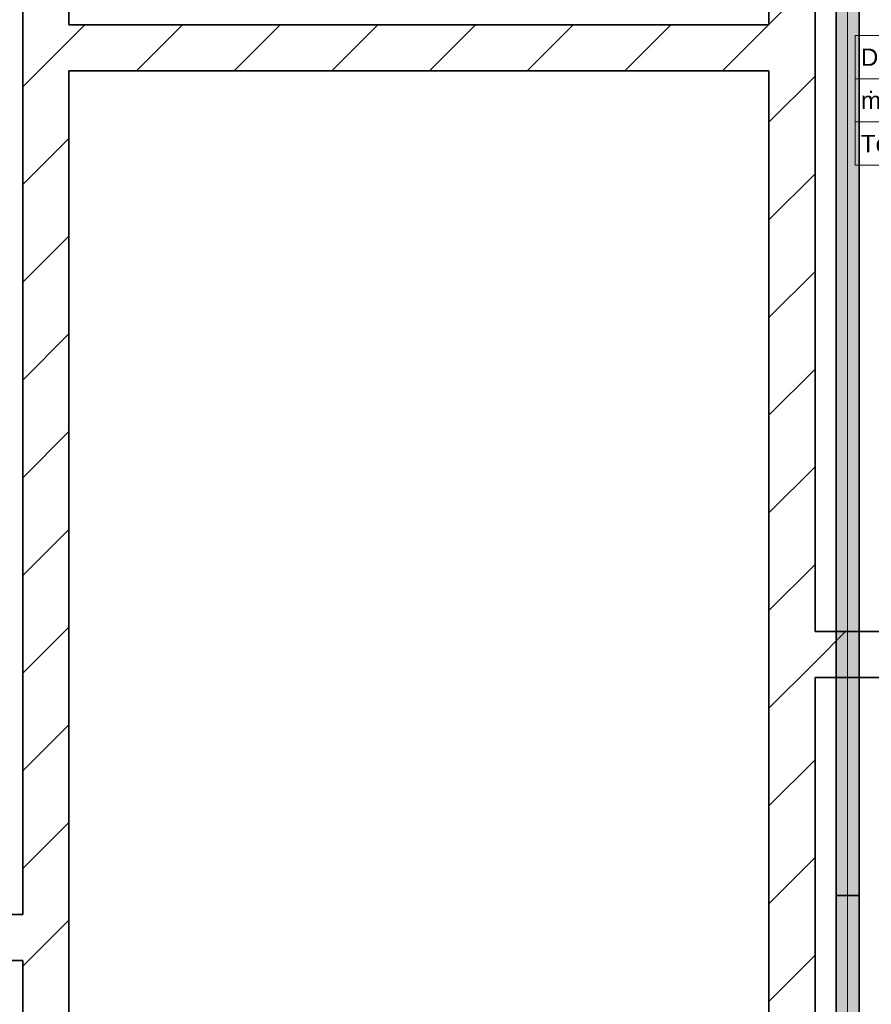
# Model space of a CAD drawing. Extents: x 635 to 1785, y -95 to 499.
# Tile 97 of 110: x 1135 to 1209, y 195 to 281. Entities that reach past the tile are written whole.
import ezdxf
from ezdxf.lldxf.tags import DXFTag

# ---------------------------------------------------------------- set-up
doc = ezdxf.new("R2010")
doc.units = 0
doc.layers.get('0').update_dxf_attribs({"lineweight": 35})
for name, color, linetype, lineweight, true_color in [('A_Wand_allgemein', 7, 'Continuous', 35, 0x585858), ('H_Ruecklauf_Beschriftung', 5, 'Continuous', 18, 0x0000ff), ('L_Zuluft', 6, 'Continuous', 35, 0xff00ff), ('L_Zuluft-Shading', 6, 'Continuous', 35, 0xff00ff)]:
    doc.layers.add(name, color=color, linetype=linetype, lineweight=lineweight, true_color=true_color)
doc.styles.get("Standard").update_dxf_attribs({"font": 'arial.ttf'})
tags = doc.linetypes.add('STRICHPUNKT2', pattern=[12.7, 6.35, -3.175, 0, -3.175]).pattern_tags.tags
tags[10:11] = [DXFTag(74, 4), DXFTag(75, 0), DXFTag(340, '0'), DXFTag(46, 0.0), DXFTag(50, 0.0), DXFTag(44, 0.0), DXFTag(45, 0.0)]
tags[8:9] = [DXFTag(74, 4), DXFTag(75, 0), DXFTag(340, '0'), DXFTag(46, 0.0), DXFTag(50, 0.0), DXFTag(44, 0.0), DXFTag(45, 0.0)]
tags[6:7] = [DXFTag(74, 4), DXFTag(75, 0), DXFTag(340, '0'), DXFTag(46, 0.0), DXFTag(50, 0.0), DXFTag(44, 0.0), DXFTag(45, 0.0)]
tags[4:5] = [DXFTag(74, 4), DXFTag(75, 0), DXFTag(340, '0'), DXFTag(46, 0.0), DXFTag(50, 0.0), DXFTag(44, 0.0), DXFTag(45, 0.0)]

# ---------------------------------------------------------------- blocks, each defined once
blk = doc.blocks.new('Shading-A06HSU9MNL', base_point=(1207.012, 126.54))
at = {"layer": 'L_Zuluft-Shading', "color": 36, "true_color": 0x903900}
for points in [[(1205.788, 204.434), (1205.754, 204.434), (1205.788, 156.768), (1205.754, 157.031)], [(1207.754, 204.434), (1207.719, 204.434), (1207.754, 156.768), (1207.719, 156.514)]]:
    blk.add_solid(points, dxfattribs=at)
at = {"layer": 'L_Zuluft-Shading', "color": 34, "true_color": 0xb04600}
for points in [[(1205.888, 204.434), (1205.788, 204.434), (1205.888, 156.514), (1205.788, 156.768)], [(1207.719, 204.434), (1207.62, 204.434), (1207.719, 156.514), (1207.62, 156.286)]]:
    blk.add_solid(points, dxfattribs=at)
at = {"layer": 'L_Zuluft-Shading', "color": 32, "true_color": 0xcd5200}
for points in [[(1206.047, 204.434), (1205.888, 204.434), (1206.047, 156.286), (1205.888, 156.514)], [(1207.62, 204.434), (1207.461, 204.434), (1207.62, 156.286), (1207.461, 156.1)]]:
    blk.add_solid(points, dxfattribs=at)
at = {"layer": 'L_Zuluft-Shading', "color": 32, "true_color": 0xe45b00}
for points in [[(1206.254, 204.434), (1206.047, 204.434), (1206.254, 156.1), (1206.047, 156.286)], [(1207.461, 204.434), (1207.254, 204.434), (1207.461, 156.1), (1207.254, 155.968)]]:
    blk.add_solid(points, dxfattribs=at)
at = {"layer": 'L_Zuluft-Shading', "color": 30, "true_color": 0xf56200}
for points in [[(1206.495, 204.434), (1206.254, 204.434), (1206.495, 155.968), (1206.254, 156.1)], [(1207.254, 204.434), (1207.012, 204.434), (1207.254, 155.968), (1207.012, 155.9)]]:
    blk.add_solid(points, dxfattribs=at)
at = {"layer": 'L_Zuluft-Shading', "color": 30, "true_color": 0xfd6500}
for points in [[(1206.754, 204.434), (1206.495, 204.434), (1206.754, 155.9), (1206.495, 155.968)], [(1207.012, 204.434), (1206.754, 204.434), (1207.012, 155.9), (1206.754, 155.9)]]:
    blk.add_solid(points, dxfattribs=at)
blk = doc.blocks.new('Shading-A06HSUG6NL', base_point=(1206.754, 204.434))
at = {"layer": 'L_Zuluft-Shading', "color": 36, "true_color": 0x903900}
for points in [[(1205.754, 204.434), (1205.788, 204.434), (1205.754, 324.435), (1205.788, 324.435)], [(1207.719, 204.434), (1207.754, 204.434), (1207.719, 324.435), (1207.754, 324.435)]]:
    blk.add_solid(points, dxfattribs=at)
at = {"layer": 'L_Zuluft-Shading', "color": 34, "true_color": 0xb04600}
for points in [[(1205.788, 204.434), (1205.888, 204.434), (1205.788, 324.435), (1205.888, 324.435)], [(1207.62, 204.434), (1207.719, 204.434), (1207.62, 324.435), (1207.719, 324.435)]]:
    blk.add_solid(points, dxfattribs=at)
at = {"layer": 'L_Zuluft-Shading', "color": 32, "true_color": 0xcd5200}
for points in [[(1205.888, 204.434), (1206.047, 204.434), (1205.888, 324.435), (1206.047, 324.435)], [(1207.461, 204.434), (1207.62, 204.434), (1207.461, 324.435), (1207.62, 324.435)]]:
    blk.add_solid(points, dxfattribs=at)
at = {"layer": 'L_Zuluft-Shading', "color": 32, "true_color": 0xe45b00}
for points in [[(1206.047, 204.434), (1206.254, 204.434), (1206.047, 324.435), (1206.254, 324.435)], [(1207.254, 204.434), (1207.461, 204.434), (1207.254, 324.435), (1207.461, 324.435)]]:
    blk.add_solid(points, dxfattribs=at)
at = {"layer": 'L_Zuluft-Shading', "color": 30, "true_color": 0xf56200}
for points in [[(1206.254, 204.434), (1206.495, 204.434), (1206.254, 324.435), (1206.495, 324.435)], [(1207.012, 204.434), (1207.254, 204.434), (1207.012, 324.435), (1207.254, 324.435)]]:
    blk.add_solid(points, dxfattribs=at)
at = {"layer": 'L_Zuluft-Shading', "color": 30, "true_color": 0xfd6500}
for points in [[(1206.495, 204.434), (1206.754, 204.434), (1206.495, 324.435), (1206.754, 324.435)], [(1206.754, 204.434), (1207.012, 204.434), (1206.754, 324.435), (1207.012, 324.435)]]:
    blk.add_solid(points, dxfattribs=at)
blk = doc.blocks.new('Wand-A06HSUH8NL', base_point=(1203.924, 223.364))
at = {"color": 0, "lineweight": -2}
blk.add_line((1203.924, 224.703), (1206.584, 227.364), dxfattribs=at)
at = {"color": 0, "linetype": 'ByBlock', "lineweight": -2, "ltscale": 0.35}
for p, q in [((1519.374, 227.364), (1203.924, 227.364)), ((1519.374, 223.364), (1203.924, 223.364))]:
    blk.add_line(p, q, dxfattribs=at)
blk = doc.blocks.new('Wand-A06HSUHGNL', base_point=(1135.099, 44.907))
at = {"color": 0, "linetype": 'ByBlock', "lineweight": -2, "ltscale": 0.35}
for p, q in [((1135.099, 377.075), (1135.099, 202.788)), ((1139.099, 373.075), (1139.099, 280.07)), ((1139.099, 276.07), (1139.099, 183.614)), ((1135.099, 198.788), (1135.099, 146.101))]:
    blk.add_line(p, q, dxfattribs=at)
at = {"color": 0, "lineweight": -2}
for p, q in [((1135.099, 274.673), (1139.099, 278.673)), ((1135.099, 266.187), (1139.099, 270.187)), ((1135.099, 257.702), (1139.099, 261.702)), ((1135.099, 249.217), (1139.099, 253.217)), ((1135.099, 240.731), (1139.099, 244.731)), ((1135.099, 232.246), (1139.099, 236.246)), ((1135.099, 223.761), (1139.099, 227.761)), ((1135.099, 215.276), (1139.099, 219.276)), ((1135.099, 206.79), (1139.099, 210.79)), ((1135.099, 198.305), (1139.099, 202.305))]:
    blk.add_line(p, q, dxfattribs=at)
blk = doc.blocks.new('Wand-A06HSUI4NL', base_point=(1199.924, 44.907))
at = {"color": 0, "linetype": 'ByBlock', "lineweight": -2, "ltscale": 0.35}
for p, q in [((1199.924, 280.07), (1199.924, 373.075)), ((1203.924, 227.364), (1203.924, 308.29)), ((1199.924, 183.614), (1199.924, 276.07)), ((1203.924, 134.697), (1203.924, 223.364))]:
    blk.add_line(p, q, dxfattribs=at)
at = {"color": 0, "lineweight": -2}
for p, q in [((1199.924, 280.1), (1203.924, 284.1)), ((1199.924, 271.615), (1203.924, 275.615)), ((1199.924, 263.13), (1203.924, 267.13)), ((1199.924, 254.644), (1203.924, 258.644)), ((1199.924, 246.159), (1203.924, 250.159)), ((1199.924, 237.674), (1203.924, 241.674)), ((1199.924, 229.189), (1203.924, 233.189)), ((1199.924, 220.703), (1203.924, 224.703)), ((1199.924, 212.218), (1203.924, 216.218)), ((1199.924, 203.733), (1203.924, 207.733)), ((1199.924, 195.247), (1203.924, 199.247))]:
    blk.add_line(p, q, dxfattribs=at)
blk = doc.blocks.new('Wand-A06HSUI6NL', base_point=(1139.099, 276.07))
at = {"color": 0, "lineweight": -2}
for p, q in [((1139.099, 278.673), (1140.496, 280.07)), ((1144.982, 276.07), (1148.982, 280.07)), ((1153.467, 276.07), (1157.467, 280.07)), ((1161.952, 276.07), (1165.952, 280.07)), ((1170.438, 276.07), (1174.438, 280.07)), ((1178.923, 276.07), (1182.923, 280.07)), ((1187.408, 276.07), (1191.408, 280.07)), ((1195.893, 276.07), (1199.893, 280.07))]:
    blk.add_line(p, q, dxfattribs=at)
at = {"color": 0, "linetype": 'ByBlock', "lineweight": -2, "ltscale": 0.35}
for p, q in [((1199.924, 280.07), (1139.099, 280.07)), ((1199.924, 276.07), (1139.099, 276.07))]:
    blk.add_line(p, q, dxfattribs=at)
blk = doc.blocks.new('Wickelfalzrohr-A06HSUPYNL', base_point=(1205.754, 84.434))
at = {"color": 0, "linetype": 'ByBlock', "lineweight": -2, "ltscale": 0.35}
for p, q in [((1205.754, 204.434), (1205.754, 84.434)), ((1205.754, 204.434), (1206.339, 204.434)), ((1206.339, 204.434), (1207.168, 204.434)), ((1207.168, 204.434), (1207.754, 204.434)), ((1207.754, 84.434), (1207.754, 204.434))]:
    blk.add_line(p, q, dxfattribs=at)
at = {"color": 0, "linetype": 'STRICHPUNKT2', "lineweight": 5, "ltscale": 0.13}
blk.add_line((1206.754, 204.434), (1206.754, 84.434), dxfattribs=at)
blk = doc.blocks.new('Wand-A06HSVJCNL', base_point=(772.296, 198.788))
at = {"color": 0, "linetype": 'ByBlock', "lineweight": -2, "ltscale": 0.35}
for p, q in [((1135.099, 202.788), (772.296, 202.788)), ((1135.099, 198.788), (776.296, 198.788))]:
    blk.add_line(p, q, dxfattribs=at)
blk = doc.blocks.new('Bauteilbeschriftung-A06HSVSONL', base_point=(1207.407, 233.734))
at = {"color": 0, "lineweight": -2}
for p, q in [((1207.407, 279.131), (1222.294, 279.131)), ((1207.407, 267.881), (1207.407, 279.131)), ((1222.294, 279.131), (1222.294, 267.881)), ((1207.407, 275.381), (1222.294, 275.381)), ((1207.407, 271.631), (1222.294, 271.631)), ((1222.294, 267.881), (1207.407, 267.881))]:
    blk.add_line(p, q, dxfattribs=at)
at = {"color": 0, "linetype": 'ByBlock', "lineweight": -2, "ltscale": 0.18}
blk.add_line((1214.851, 267.881), (1214.851, 233.734), dxfattribs=at)
at = {"color": 0, "linetype": 'ByBlock', "lineweight": -2, "ltscale": 0.18, "char_height": 1.5, "attachment_point": 1}
for s, insert in [('{\\fArial;DN 12}', (1207.907, 278.006)), ('{\\fArial;ṁ = 32.73 kg/h}', (1207.907, 274.256)), ('{\\fArial;Temponox}', (1207.907, 270.506))]:
    blk.add_mtext(s, dxfattribs=dict(at, insert=insert))
blk = doc.blocks.new('Wickelfalzrohr-A06HSVYWNL', base_point=(1205.754, 204.434))
at = {"color": 0, "linetype": 'ByBlock', "lineweight": -2, "ltscale": 0.35}
for p, q in [((1205.754, 324.434), (1205.754, 204.434)), ((1207.754, 204.434), (1207.754, 324.434)), ((1205.754, 204.434), (1206.339, 204.434)), ((1206.339, 204.434), (1207.168, 204.434)), ((1207.168, 204.434), (1207.754, 204.434))]:
    blk.add_line(p, q, dxfattribs=at)
at = {"color": 0, "linetype": 'STRICHPUNKT2', "lineweight": 5, "ltscale": 0.13}
blk.add_line((1206.754, 324.434), (1206.754, 204.434), dxfattribs=at)

msp = doc.modelspace()

# ---------------------------------------------------------------- block references
at = {"layer": 'A_Wand_allgemein', "ltscale": 0.35}
for name, p in [('Wand-A06HSUHGNL', (1135.099, 44.907)), ('Wand-A06HSUI4NL', (1199.924, 44.907)), ('Wand-A06HSUI6NL', (1139.099, 276.07)), ('Wand-A06HSUH8NL', (1203.924, 223.364)), ('Wand-A06HSVJCNL', (772.296, 198.788))]:
    msp.add_blockref(name, p, dxfattribs=at)
at = {"layer": 'H_Ruecklauf_Beschriftung', "ltscale": 0.18}
msp.add_blockref('Bauteilbeschriftung-A06HSVSONL', (1207.407, 233.734), dxfattribs=at)
at = {"layer": 'L_Zuluft'}
for name, p in [('Shading-A06HSUG6NL', (1206.754, 204.434)), ('Shading-A06HSU9MNL', (1207.012, 126.54))]:
    msp.add_blockref(name, p, dxfattribs=at)
at = {"layer": 'L_Zuluft', "color": 30, "ltscale": 0.35, "true_color": 0xff6600}
for name, p in [('Wickelfalzrohr-A06HSVYWNL', (1205.754, 204.434)), ('Wickelfalzrohr-A06HSUPYNL', (1205.754, 84.434))]:
    msp.add_blockref(name, p, dxfattribs=at)

doc.saveas('drawing.dxf')
